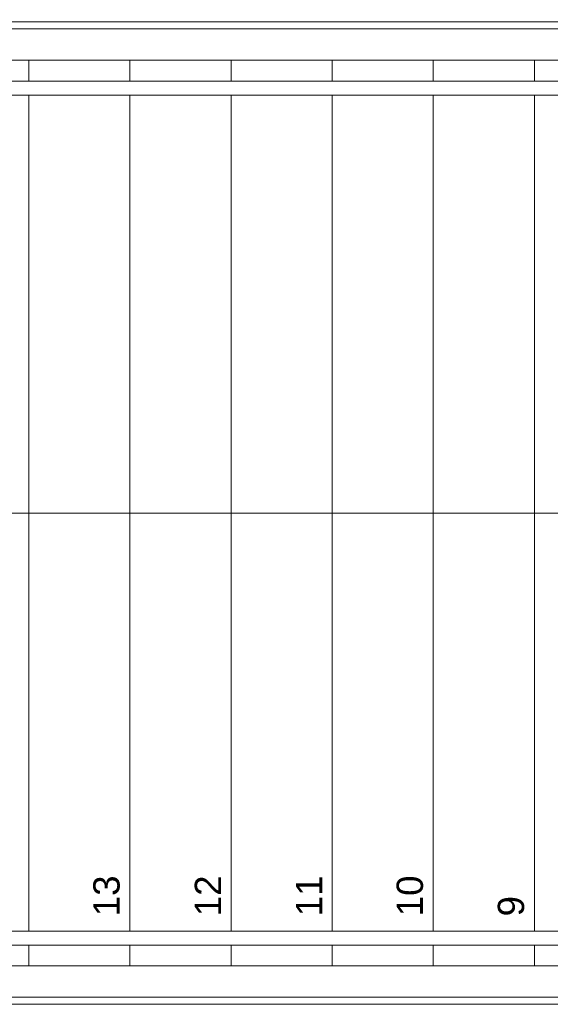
# Model space of a CAD drawing. Header units: metres. Extents: x -180 to 4, y -50 to 6.
# Tile 148 of 256: x -90.98 to -89.46, y -42.96 to -40.13. Entities that reach past the tile are written whole.
import ezdxf

# ---------------------------------------------------------------- set-up
doc = ezdxf.new("R2010")
doc.units = ezdxf.units.M
doc.header["$LTSCALE"] = 0.05
for name, pattern in [('9201', [3, 2, -1]), ('Dash Style-1', [1.999894, 0.999947, -0.999947]), ('ISO-02 Strichlinie', [3.81, 3.048, -0.762]), ('Linienart-1', [2.116328, 1.058164, -1.058164])]:
    doc.linetypes.add(name, pattern=pattern)
for name, color, linetype, lineweight, true_color in [('30 -35 Decken- 2.2 Treppen Außen', 7, 'Continuous', 9, 0x009999), ('30 -36 Dächer- 4 Dachbekleidungen', 7, 'Continuous', 9, 0xccccff), ('70 -72 Beschriftung- 1 Beschriftung allgemein', 7, 'Continuous', 9, 0xff6633)]:
    doc.layers.add(name, color=color, linetype=linetype, lineweight=lineweight, true_color=true_color)
doc.layers.add('Keine', color=7, linetype='Continuous', lineweight=9)
doc.styles.add('Arial', font='arial.ttf')

# ---------------------------------------------------------------- blocks, each defined once
blk = doc.blocks.new('Gruppe')
at = {"color": 255, "linetype": '9201', "lineweight": 5, "transparency": 33554508}
blk.add_wipeout([(-88.631, -40.8649), (-88.4997, -40.247), (-88.631, -40.247)], dxfattribs=at).dxf.layer = '30 -35 Decken- 2.2 Treppen Außen'
blk.add_wipeout([(-88.921, -42.2292), (-88.631, -40.8649), (-88.631, -40.247), (-88.921, -40.247)], dxfattribs=at).dxf.layer = '30 -35 Decken- 2.2 Treppen Außen'
blk.add_wipeout([(-89.211, -42.847), (-89.0523, -42.847), (-88.921, -42.2292), (-88.921, -40.247), (-89.211, -40.247)], dxfattribs=at).dxf.layer = '30 -35 Decken- 2.2 Treppen Außen'
blk.add_wipeout([(-89.211, -40.247), (-89.501, -40.247), (-89.501, -42.847), (-89.211, -42.847)], dxfattribs=at).dxf.layer = '30 -35 Decken- 2.2 Treppen Außen'
blk.add_wipeout([(-89.501, -40.247), (-89.791, -40.247), (-89.791, -42.847), (-89.501, -42.847)], dxfattribs=at).dxf.layer = '30 -35 Decken- 2.2 Treppen Außen'
blk.add_wipeout([(-89.791, -40.247), (-90.081, -40.247), (-90.081, -42.847), (-89.791, -42.847)], dxfattribs=at).dxf.layer = '30 -35 Decken- 2.2 Treppen Außen'
blk.add_wipeout([(-90.081, -40.247), (-90.371, -40.247), (-90.371, -42.847), (-90.081, -42.847)], dxfattribs=at).dxf.layer = '30 -35 Decken- 2.2 Treppen Außen'
blk.add_wipeout([(-90.371, -40.247), (-90.661, -40.247), (-90.661, -42.847), (-90.371, -42.847)], dxfattribs=at).dxf.layer = '30 -35 Decken- 2.2 Treppen Außen'
blk.add_wipeout([(-90.661, -40.247), (-90.951, -40.247), (-90.951, -42.847), (-90.661, -42.847)], dxfattribs=at).dxf.layer = '30 -35 Decken- 2.2 Treppen Außen'
blk = doc.blocks.new('Gruppe-1')
at = {"color": 255, "linetype": '9201', "lineweight": 5, "transparency": 33554508}
blk.add_wipeout([(-90.951, -40.247), (-92.451, -40.247), (-92.451, -42.847), (-90.951, -42.847)], dxfattribs=at).dxf.layer = '30 -35 Decken- 2.2 Treppen Außen'
blk = doc.blocks.new('Gruppe-4')
at = {"layer": '30 -35 Decken- 2.2 Treppen Außen', "linetype": '9201', "lineweight": 9, "transparency": 33554508}
for p, q in [((-90.661, -40.247), (-90.661, -42.847)), ((-90.371, -40.247), (-90.371, -42.847)), ((-90.081, -40.247), (-90.081, -42.847)), ((-89.791, -40.247), (-89.791, -42.847)), ((-89.501, -40.247), (-89.501, -42.847)), ((-89.211, -40.247), (-89.211, -42.847)), ((-89.211, -40.247), (-89.211, -42.847)), ((-88.921, -40.247), (-88.921, -42.2292)), ((-88.631, -40.247), (-88.631, -40.8649))]:
    blk.add_line(p, q, dxfattribs=at)
at = {"layer": '30 -35 Decken- 2.2 Treppen Außen', "linetype": '9201', "lineweight": 9, "transparency": 33554508, "flags": 128}
for points in [[(-90.661, -40.247), (-90.951, -40.247)], [(-90.371, -40.247), (-90.661, -40.247)], [(-90.081, -40.247), (-90.371, -40.247)], [(-89.791, -40.247), (-90.081, -40.247)], [(-89.501, -40.247), (-89.791, -40.247)], [(-89.211, -40.247), (-89.501, -40.247)], [(-88.921, -40.247), (-89.211, -40.247)], [(-88.631, -40.247), (-88.921, -40.247)], [(-88.4997, -40.247), (-88.631, -40.247)], [(-90.661, -42.847), (-90.951, -42.847)], [(-90.371, -42.847), (-90.661, -42.847)], [(-90.081, -42.847), (-90.371, -42.847)], [(-89.791, -42.847), (-90.081, -42.847)], [(-89.501, -42.847), (-89.791, -42.847)], [(-89.211, -42.847), (-89.501, -42.847)], [(-89.211, -42.847), (-89.0523, -42.847)]]:
    blk.add_lwpolyline(points, dxfattribs=at)
blk = doc.blocks.new('Gruppe-5')
at = {"layer": '30 -35 Decken- 2.2 Treppen Außen', "linetype": '9201', "lineweight": 9, "transparency": 33554508}
blk.add_line((-90.951, -40.247), (-90.951, -42.847), dxfattribs=at)
at = {"layer": '30 -35 Decken- 2.2 Treppen Außen', "linetype": '9201', "lineweight": 9, "transparency": 33554508, "flags": 128}
for points in [[(-90.951, -40.247), (-92.451, -40.247)], [(-90.951, -42.847), (-92.451, -42.847)]]:
    blk.add_lwpolyline(points, dxfattribs=at)
blk = doc.blocks.new('Gruppe-9')
at = {"layer": '30 -35 Decken- 2.2 Treppen Außen', "linetype": 'ISO-02 Strichlinie', "lineweight": 9, "transparency": 33554508, "flags": 128}
blk.add_lwpolyline([(-88.776, -41.547), (-96.221, -41.547)], dxfattribs=at)
blk = doc.blocks.new('Gruppe-11')
at = {"layer": '30 -35 Decken- 2.2 Treppen Außen', "linetype": 'Dash Style-1', "lineweight": 9, "transparency": 33554508, "flags": 128}
for points in [[(-88.4763, -40.137), (-96.221, -40.137), (-96.221, -40.247), (-88.4997, -40.247)], [(-89.0523, -42.847), (-96.221, -42.847), (-96.221, -42.957), (-89.0757, -42.957)]]:
    blk.add_lwpolyline(points, dxfattribs=at)
blk = doc.blocks.new('Gruppe-13')
at = {"color": 255, "linetype": 'Linienart-1'}
blk.add_wipeout([(-89.0396, -42.787), (-96.221, -42.787), (-96.221, -42.747), (-89.0311, -42.747)], dxfattribs=at).dxf.layer = '30 -35 Decken- 2.2 Treppen Außen'
at = {"layer": '30 -35 Decken- 2.2 Treppen Außen', "linetype": 'Linienart-1', "flags": 128}
blk.add_lwpolyline([(-89.0396, -42.787), (-96.221, -42.787), (-96.221, -42.747), (-89.0311, -42.747)], dxfattribs=at)
blk = doc.blocks.new('Gruppe-15')
at = {"color": 255, "linetype": 'Linienart-1'}
blk.add_wipeout([(-89.0715, -42.937), (-96.221, -42.937), (-96.221, -42.847), (-89.0523, -42.847)], dxfattribs=at).dxf.layer = '30 -35 Decken- 2.2 Treppen Außen'
at = {"layer": '30 -35 Decken- 2.2 Treppen Außen', "linetype": 'Linienart-1', "flags": 128}
blk.add_lwpolyline([(-89.0715, -42.937), (-96.221, -42.937), (-96.221, -42.847), (-89.0523, -42.847)], dxfattribs=at)
blk = doc.blocks.new('Gruppe-17')
at = {"color": 255, "linetype": 'Linienart-1'}
blk.add_wipeout([(-88.5124, -40.307), (-96.221, -40.307), (-96.221, -40.347), (-88.5209, -40.347)], dxfattribs=at).dxf.layer = '30 -35 Decken- 2.2 Treppen Außen'
at = {"layer": '30 -35 Decken- 2.2 Treppen Außen', "linetype": 'Linienart-1', "flags": 128}
blk.add_lwpolyline([(-88.5124, -40.307), (-96.221, -40.307), (-96.221, -40.347), (-88.5209, -40.347)], dxfattribs=at)
blk = doc.blocks.new('Gruppe-19')
at = {"color": 255, "linetype": 'Linienart-1'}
blk.add_wipeout([(-88.4805, -40.157), (-96.221, -40.157), (-96.221, -40.247), (-88.4997, -40.247)], dxfattribs=at).dxf.layer = '30 -35 Decken- 2.2 Treppen Außen'
at = {"layer": '30 -35 Decken- 2.2 Treppen Außen', "linetype": 'Linienart-1', "flags": 128}
blk.add_lwpolyline([(-88.4805, -40.157), (-96.221, -40.157), (-96.221, -40.247), (-88.4997, -40.247)], dxfattribs=at)
blk = doc.blocks.new('Gruppe-25')
at = {"layer": '30 -35 Decken- 2.2 Treppen Außen', "attachment_point": 9, "rotation": 90.001, "line_spacing_factor": 0.973705, "style": 'Arial'}
for s, insert, char_height in [('13', (-90.6895, -42.5872), 0.07552), ('12', (-90.3995, -42.5872), 0.07552), ('11', (-90.1095, -42.5872), 0.07552), ('10', (-89.8195, -42.5872), 0.07552), ('9', (-89.5295, -42.6461), 0.0755)]:
    blk.add_mtext(s, dxfattribs=dict(at, insert=insert, char_height=char_height))
blk = doc.blocks.new('Gruppe-26')
at = {"layer": '30 -35 Decken- 2.2 Treppen Außen', "transparency": 33554508}
blk.add_blockref('Gruppe', (0, 0), dxfattribs=at)
blk.add_blockref('Gruppe-1', (0, 0), dxfattribs=at)
for name in ['Gruppe-11', 'Gruppe-5', 'Gruppe-4', 'Gruppe-9']:
    blk.add_blockref(name, (0, 0), dxfattribs=at)
at = {"layer": '30 -35 Decken- 2.2 Treppen Außen'}
blk.add_blockref('Gruppe-25', (0, 0), dxfattribs=at)
for name in ['Gruppe-19', 'Gruppe-17', 'Gruppe-13', 'Gruppe-15']:
    blk.add_blockref(name, (0, 0), dxfattribs=at)
blk = doc.blocks.new('Gruppe-27')
at = {"layer": '30 -35 Decken- 2.2 Treppen Außen', "color": 7, "transparency": 33554687}
blk.add_blockref('Gruppe-26', (0, 0), dxfattribs=at)
blk = doc.blocks.new('Gruppe-28')
at = {"layer": '30 -35 Decken- 2.2 Treppen Außen', "color": 7, "transparency": 33554687}
blk.add_blockref('Gruppe-27', (0, 0), dxfattribs=at)
at = {"layer": '30 -35 Decken- 2.2 Treppen Außen', "color": 0, "flags": 1}
for tag in ['prm0_value', 'prm1_value', 'prm2_value', 'prm3_value', 'prm4_value', 'prm5_value', 'prm6_value', 'prm7_value', 'prm8_value', 'IFC_UUID', 'instanceID', 'prm0_name', 'prm0_type', 'prm1_name', 'prm1_type', 'prm2_name', 'prm2_type', 'prm3_name', 'prm3_type', 'prm4_name', 'prm4_type', 'prm5_name', 'prm5_type', 'prm6_name', 'prm6_type', 'prm7_name', 'prm7_type', 'prm8_name', 'prm8_type']:
    blk.add_attdef(tag, (-96.3677, -42.957), '', height=0.00018, dxfattribs=at)
blk = doc.blocks.new('_00-EG_Tragwerk (2D)')
at = {"layer": '30 -35 Decken- 2.2 Treppen Außen', "transparency": 33554687}
blk.add_blockref('Gruppe-28', (0, 0), dxfattribs=at)
blk = doc.blocks.new('Gruppe-174')
at = {"color": 255, "lineweight": 5}
blk.add_wipeout([(-89.211, -40.247), (-89.501, -40.247), (-89.501, -42.847), (-89.211, -42.847)], dxfattribs=at).dxf.layer = '30 -35 Decken- 2.2 Treppen Außen'
blk.add_wipeout([(-89.501, -40.247), (-89.791, -40.247), (-89.791, -42.847), (-89.501, -42.847)], dxfattribs=at).dxf.layer = '30 -35 Decken- 2.2 Treppen Außen'
blk.add_wipeout([(-89.791, -40.247), (-90.081, -40.247), (-90.081, -42.847), (-89.791, -42.847)], dxfattribs=at).dxf.layer = '30 -35 Decken- 2.2 Treppen Außen'
blk.add_wipeout([(-90.081, -40.247), (-90.371, -40.247), (-90.371, -42.847), (-90.081, -42.847)], dxfattribs=at).dxf.layer = '30 -35 Decken- 2.2 Treppen Außen'
blk.add_wipeout([(-90.371, -40.247), (-90.661, -40.247), (-90.661, -42.847), (-90.371, -42.847)], dxfattribs=at).dxf.layer = '30 -35 Decken- 2.2 Treppen Außen'
blk.add_wipeout([(-90.661, -40.247), (-90.951, -40.247), (-90.951, -42.847), (-90.661, -42.847)], dxfattribs=at).dxf.layer = '30 -35 Decken- 2.2 Treppen Außen'
blk = doc.blocks.new('Gruppe-175')
at = {"color": 255, "lineweight": 5}
blk.add_wipeout([(-90.951, -40.247), (-92.451, -40.247), (-92.451, -42.847), (-90.951, -42.847)], dxfattribs=at).dxf.layer = '30 -35 Decken- 2.2 Treppen Außen'
blk = doc.blocks.new('Gruppe-177')
at = {"layer": '30 -35 Decken- 2.2 Treppen Außen'}
for p, q in [((-90.661, -40.247), (-90.661, -42.847)), ((-90.371, -40.247), (-90.371, -42.847)), ((-90.081, -40.247), (-90.081, -42.847)), ((-89.791, -40.247), (-89.791, -42.847)), ((-89.501, -40.247), (-89.501, -42.847))]:
    blk.add_line(p, q, dxfattribs=at)
at = {"layer": '30 -35 Decken- 2.2 Treppen Außen', "flags": 128}
for points in [[(-90.661, -40.247), (-90.951, -40.247)], [(-90.371, -40.247), (-90.661, -40.247)], [(-90.081, -40.247), (-90.371, -40.247)], [(-89.791, -40.247), (-90.081, -40.247)], [(-89.501, -40.247), (-89.791, -40.247)], [(-89.211, -40.247), (-89.501, -40.247)], [(-90.661, -42.847), (-90.951, -42.847)], [(-90.371, -42.847), (-90.661, -42.847)], [(-90.081, -42.847), (-90.371, -42.847)], [(-89.791, -42.847), (-90.081, -42.847)], [(-89.501, -42.847), (-89.791, -42.847)], [(-89.211, -42.847), (-89.501, -42.847)]]:
    blk.add_lwpolyline(points, dxfattribs=at)
blk = doc.blocks.new('Gruppe-178')
at = {"layer": '30 -35 Decken- 2.2 Treppen Außen'}
blk.add_line((-90.951, -40.247), (-90.951, -42.847), dxfattribs=at)
at = {"layer": '30 -35 Decken- 2.2 Treppen Außen', "flags": 128}
for points in [[(-90.951, -40.247), (-92.451, -40.247)], [(-90.951, -42.847), (-92.451, -42.847)]]:
    blk.add_lwpolyline(points, dxfattribs=at)
blk = doc.blocks.new('Gruppe-180')
at = {"layer": '30 -35 Decken- 2.2 Treppen Außen', "flags": 128}
blk.add_lwpolyline([(-87.181, -41.547), (-96.221, -41.547)], dxfattribs=at)
blk = doc.blocks.new('Gruppe-181')
at = {"color": 255}
for points in [[(-96.221, -40.247), (-87.181, -40.247), (-87.181, -40.137), (-96.221, -40.137)], [(-96.221, -42.957), (-87.181, -42.957), (-87.181, -42.847), (-96.221, -42.847)]]:
    blk.add_wipeout(points, dxfattribs=at).dxf.layer = '30 -35 Decken- 2.2 Treppen Außen'
at = {"layer": '30 -35 Decken- 2.2 Treppen Außen', "flags": 128}
for points in [[(-96.221, -40.247), (-87.181, -40.247), (-87.181, -40.137), (-96.221, -40.137)], [(-96.221, -42.957), (-87.181, -42.957), (-87.181, -42.847), (-96.221, -42.847)]]:
    blk.add_lwpolyline(points, close=True, dxfattribs=at)
blk = doc.blocks.new('Gruppe-182')
at = {"color": 255}
blk.add_wipeout([(-87.181, -42.747), (-96.221, -42.747), (-96.221, -42.787), (-87.181, -42.787)], dxfattribs=at).dxf.layer = '30 -35 Decken- 2.2 Treppen Außen'
at = {"layer": '30 -35 Decken- 2.2 Treppen Außen', "flags": 128}
blk.add_lwpolyline([(-87.181, -42.747), (-96.221, -42.747), (-96.221, -42.787), (-87.181, -42.787)], close=True, dxfattribs=at)
blk = doc.blocks.new('Gruppe-183')
at = {"color": 255}
blk.add_wipeout([(-87.181, -42.847), (-96.221, -42.847), (-96.221, -42.937), (-87.181, -42.937)], dxfattribs=at).dxf.layer = '30 -35 Decken- 2.2 Treppen Außen'
at = {"layer": '30 -35 Decken- 2.2 Treppen Außen', "flags": 128}
blk.add_lwpolyline([(-87.181, -42.847), (-96.221, -42.847), (-96.221, -42.937), (-87.181, -42.937)], close=True, dxfattribs=at)
blk = doc.blocks.new('Gruppe-184')
at = {"color": 255}
blk.add_wipeout([(-87.181, -40.347), (-96.221, -40.347), (-96.221, -40.307), (-87.181, -40.307)], dxfattribs=at).dxf.layer = '30 -35 Decken- 2.2 Treppen Außen'
at = {"layer": '30 -35 Decken- 2.2 Treppen Außen', "flags": 128}
blk.add_lwpolyline([(-87.181, -40.347), (-96.221, -40.347), (-96.221, -40.307), (-87.181, -40.307)], close=True, dxfattribs=at)
blk = doc.blocks.new('Gruppe-185')
at = {"color": 255}
blk.add_wipeout([(-87.181, -40.247), (-96.221, -40.247), (-96.221, -40.157), (-87.181, -40.157)], dxfattribs=at).dxf.layer = '30 -35 Decken- 2.2 Treppen Außen'
at = {"layer": '30 -35 Decken- 2.2 Treppen Außen', "flags": 128}
blk.add_lwpolyline([(-87.181, -40.247), (-96.221, -40.247), (-96.221, -40.157), (-87.181, -40.157)], close=True, dxfattribs=at)
blk = doc.blocks.new('Gruppe-188')
at = {"layer": '30 -35 Decken- 2.2 Treppen Außen', "attachment_point": 9, "rotation": 90.001, "line_spacing_factor": 0.973705, "style": 'Arial'}
for s, insert, char_height in [('13', (-90.6895, -42.5872), 0.07552), ('12', (-90.3995, -42.5872), 0.07552), ('11', (-90.1095, -42.5872), 0.07552), ('10', (-89.8195, -42.5872), 0.07552), ('9', (-89.5295, -42.6461), 0.0755)]:
    blk.add_mtext(s, dxfattribs=dict(at, insert=insert, char_height=char_height))
blk = doc.blocks.new('Gruppe-189')
at = {"layer": '30 -35 Decken- 2.2 Treppen Außen'}
blk.add_blockref('Gruppe-174', (0, 0), dxfattribs=at)
blk.add_blockref('Gruppe-175', (0, 0), dxfattribs=at)
for name in ['Gruppe-178', 'Gruppe-177', 'Gruppe-180']:
    blk.add_blockref(name, (0, 0), dxfattribs=at)
blk.add_blockref('Gruppe-181', (0, 0), dxfattribs=at)
for name in ['Gruppe-185', 'Gruppe-184', 'Gruppe-188', 'Gruppe-182', 'Gruppe-183']:
    blk.add_blockref(name, (0, 0), dxfattribs=at)
blk = doc.blocks.new('Gruppe-190')
at = {"layer": '30 -35 Decken- 2.2 Treppen Außen', "color": 7, "transparency": 33554687}
blk.add_blockref('Gruppe-189', (0, 0), dxfattribs=at)
blk = doc.blocks.new('Gruppe-191')
at = {"layer": '30 -35 Decken- 2.2 Treppen Außen', "color": 7, "transparency": 33554687}
blk.add_blockref('Gruppe-190', (0, 0), dxfattribs=at)
at = {"layer": '30 -35 Decken- 2.2 Treppen Außen', "color": 0, "flags": 1}
for tag in ['IFC_UUID', 'instanceID']:
    blk.add_attdef(tag, (-96.3677, -42.957), '', height=0.00018, dxfattribs=at)
blk = doc.blocks.new('_01-OG1_Tragwerk (2D)')
at = {"layer": '30 -35 Decken- 2.2 Treppen Außen', "transparency": 33554687}
blk.add_blockref('Gruppe-191', (0, 0), dxfattribs=at)
blk = doc.blocks.new('Gruppe-7859')
at = {"color": 255}
blk.add_wipeout([(-96.221, -40.307), (-96.571, -40.307), (-96.571, -39.702), (-75.091, -39.702), (-75.091, -39.662), (-96.611, -39.662), (-96.611, -40.347), (-96.221, -40.347)], dxfattribs=at).dxf.layer = '30 -36 Dächer- 4 Dachbekleidungen'
blk.add_wipeout([(-96.221, -40.157), (-96.421, -40.157), (-96.421, -39.852), (-75.091, -39.852), (-75.091, -39.762), (-96.511, -39.762), (-96.511, -40.247), (-96.221, -40.247)], dxfattribs=at).dxf.layer = '30 -36 Dächer- 4 Dachbekleidungen'
blk = doc.blocks.new('Gruppe-8924')
at = {"color": 255, "lineweight": 5}
blk.add_wipeout([(-89.211, -40.247), (-89.501, -40.247), (-89.501, -42.847), (-89.211, -42.847)], dxfattribs=at).dxf.layer = '30 -35 Decken- 2.2 Treppen Außen'
blk.add_wipeout([(-89.501, -40.247), (-89.791, -40.247), (-89.791, -42.847), (-89.501, -42.847)], dxfattribs=at).dxf.layer = '30 -35 Decken- 2.2 Treppen Außen'
blk.add_wipeout([(-89.791, -40.247), (-90.081, -40.247), (-90.081, -42.847), (-89.791, -42.847)], dxfattribs=at).dxf.layer = '30 -35 Decken- 2.2 Treppen Außen'
blk.add_wipeout([(-90.081, -40.247), (-90.371, -40.247), (-90.371, -42.847), (-90.081, -42.847)], dxfattribs=at).dxf.layer = '30 -35 Decken- 2.2 Treppen Außen'
blk.add_wipeout([(-90.371, -40.247), (-90.661, -40.247), (-90.661, -42.847), (-90.371, -42.847)], dxfattribs=at).dxf.layer = '30 -35 Decken- 2.2 Treppen Außen'
blk.add_wipeout([(-90.661, -40.247), (-90.951, -40.247), (-90.951, -42.847), (-90.661, -42.847)], dxfattribs=at).dxf.layer = '30 -35 Decken- 2.2 Treppen Außen'
blk = doc.blocks.new('Gruppe-8925')
at = {"color": 255, "lineweight": 5}
blk.add_wipeout([(-90.951, -40.247), (-92.451, -40.247), (-92.451, -42.847), (-90.951, -42.847)], dxfattribs=at).dxf.layer = '30 -35 Decken- 2.2 Treppen Außen'
blk = doc.blocks.new('Gruppe-8927')
at = {"layer": '30 -35 Decken- 2.2 Treppen Außen', "color": 7}
for p, q in [((-90.661, -40.247), (-90.661, -42.847)), ((-90.371, -40.247), (-90.371, -42.847)), ((-90.081, -40.247), (-90.081, -42.847)), ((-89.791, -40.247), (-89.791, -42.847)), ((-89.501, -40.247), (-89.501, -42.847))]:
    blk.add_line(p, q, dxfattribs=at)
at = {"layer": '30 -35 Decken- 2.2 Treppen Außen', "color": 7, "flags": 128}
for points in [[(-90.661, -40.247), (-90.951, -40.247)], [(-90.371, -40.247), (-90.661, -40.247)], [(-90.081, -40.247), (-90.371, -40.247)], [(-89.791, -40.247), (-90.081, -40.247)], [(-89.501, -40.247), (-89.791, -40.247)], [(-89.211, -40.247), (-89.501, -40.247)], [(-90.661, -42.847), (-90.951, -42.847)], [(-90.371, -42.847), (-90.661, -42.847)], [(-90.081, -42.847), (-90.371, -42.847)], [(-89.791, -42.847), (-90.081, -42.847)], [(-89.501, -42.847), (-89.791, -42.847)], [(-89.211, -42.847), (-89.501, -42.847)]]:
    blk.add_lwpolyline(points, dxfattribs=at)
blk = doc.blocks.new('Gruppe-8928')
at = {"layer": '30 -35 Decken- 2.2 Treppen Außen', "color": 7}
blk.add_line((-90.951, -40.247), (-90.951, -42.847), dxfattribs=at)
at = {"layer": '30 -35 Decken- 2.2 Treppen Außen', "color": 7, "flags": 128}
for points in [[(-90.951, -40.247), (-92.451, -40.247)], [(-90.951, -42.847), (-92.451, -42.847)]]:
    blk.add_lwpolyline(points, dxfattribs=at)
blk = doc.blocks.new('Gruppe-8930')
at = {"layer": '30 -35 Decken- 2.2 Treppen Außen', "color": 7, "flags": 128}
blk.add_lwpolyline([(-87.181, -41.547), (-96.221, -41.547)], dxfattribs=at)
blk = doc.blocks.new('Gruppe-8931')
at = {"color": 255}
for points in [[(-96.221, -40.247), (-87.181, -40.247), (-87.181, -40.137), (-96.221, -40.137)], [(-96.221, -42.957), (-87.181, -42.957), (-87.181, -42.847), (-96.221, -42.847)]]:
    blk.add_wipeout(points, dxfattribs=at).dxf.layer = '30 -35 Decken- 2.2 Treppen Außen'
at = {"layer": '30 -35 Decken- 2.2 Treppen Außen', "color": 7, "flags": 128}
for points in [[(-96.221, -40.247), (-87.181, -40.247), (-87.181, -40.137), (-96.221, -40.137)], [(-96.221, -42.957), (-87.181, -42.957), (-87.181, -42.847), (-96.221, -42.847)]]:
    blk.add_lwpolyline(points, close=True, dxfattribs=at)
blk = doc.blocks.new('Gruppe-8932')
at = {"color": 255}
blk.add_wipeout([(-87.181, -42.747), (-96.221, -42.747), (-96.221, -42.787), (-87.181, -42.787)], dxfattribs=at).dxf.layer = '30 -35 Decken- 2.2 Treppen Außen'
at = {"layer": '30 -35 Decken- 2.2 Treppen Außen', "color": 7, "flags": 128}
blk.add_lwpolyline([(-87.181, -42.747), (-96.221, -42.747), (-96.221, -42.787), (-87.181, -42.787)], close=True, dxfattribs=at)
blk = doc.blocks.new('Gruppe-8933')
at = {"color": 255}
blk.add_wipeout([(-87.181, -42.847), (-96.221, -42.847), (-96.221, -42.937), (-87.181, -42.937)], dxfattribs=at).dxf.layer = '30 -35 Decken- 2.2 Treppen Außen'
at = {"layer": '30 -35 Decken- 2.2 Treppen Außen', "color": 7, "flags": 128}
blk.add_lwpolyline([(-87.181, -42.847), (-96.221, -42.847), (-96.221, -42.937), (-87.181, -42.937)], close=True, dxfattribs=at)
blk = doc.blocks.new('Gruppe-8934')
at = {"color": 255}
blk.add_wipeout([(-87.181, -40.347), (-96.221, -40.347), (-96.221, -40.307), (-87.181, -40.307)], dxfattribs=at).dxf.layer = '30 -35 Decken- 2.2 Treppen Außen'
at = {"layer": '30 -35 Decken- 2.2 Treppen Außen', "color": 7, "flags": 128}
blk.add_lwpolyline([(-87.181, -40.347), (-96.221, -40.347), (-96.221, -40.307), (-87.181, -40.307)], close=True, dxfattribs=at)
blk = doc.blocks.new('Gruppe-8935')
at = {"color": 255}
blk.add_wipeout([(-87.181, -40.247), (-96.221, -40.247), (-96.221, -40.157), (-87.181, -40.157)], dxfattribs=at).dxf.layer = '30 -35 Decken- 2.2 Treppen Außen'
at = {"layer": '30 -35 Decken- 2.2 Treppen Außen', "color": 7, "flags": 128}
blk.add_lwpolyline([(-87.181, -40.247), (-96.221, -40.247), (-96.221, -40.157), (-87.181, -40.157)], close=True, dxfattribs=at)
blk = doc.blocks.new('Gruppe-8938')
at = {"layer": '30 -35 Decken- 2.2 Treppen Außen', "color": 7, "attachment_point": 9, "rotation": 90.001, "line_spacing_factor": 0.973705, "style": 'Arial'}
for s, insert, char_height in [('13', (-90.6895, -42.5872), 0.07552), ('12', (-90.3995, -42.5872), 0.07552), ('11', (-90.1095, -42.5872), 0.07552), ('10', (-89.8195, -42.5872), 0.07552), ('9', (-89.5295, -42.6461), 0.0755)]:
    blk.add_mtext(s, dxfattribs=dict(at, insert=insert, char_height=char_height))
blk = doc.blocks.new('Gruppe-8939')
at = {"layer": '30 -35 Decken- 2.2 Treppen Außen', "color": 7}
blk.add_blockref('Gruppe-8924', (0, 0), dxfattribs=at)
blk.add_blockref('Gruppe-8925', (0, 0), dxfattribs=at)
for name in ['Gruppe-8928', 'Gruppe-8927', 'Gruppe-8930']:
    blk.add_blockref(name, (0, 0), dxfattribs=at)
blk.add_blockref('Gruppe-8931', (0, 0), dxfattribs=at)
for name in ['Gruppe-8935', 'Gruppe-8934', 'Gruppe-8938', 'Gruppe-8932', 'Gruppe-8933']:
    blk.add_blockref(name, (0, 0), dxfattribs=at)
blk = doc.blocks.new('Gruppe-8940')
at = {"layer": '30 -35 Decken- 2.2 Treppen Außen', "color": 7, "transparency": 33554687}
blk.add_blockref('Gruppe-8939', (0, 0), dxfattribs=at)
blk = doc.blocks.new('Gruppe-8941')
at = {"layer": '30 -35 Decken- 2.2 Treppen Außen', "color": 7, "transparency": 33554687}
blk.add_blockref('Gruppe-8940', (0, 0), dxfattribs=at)
at = {"layer": '30 -35 Decken- 2.2 Treppen Außen', "color": 0, "flags": 1}
for tag in ['IFC_UUID', 'instanceID']:
    blk.add_attdef(tag, (-96.3677, -42.957), '', height=0.00018, dxfattribs=at)
blk = doc.blocks.new('Gruppe-8996')
at = {"color": 255, "lineweight": 5}
blk.add_wipeout([(-89.211, -40.247), (-89.501, -40.247), (-89.501, -42.847), (-89.211, -42.847)], dxfattribs=at).dxf.layer = '30 -35 Decken- 2.2 Treppen Außen'
blk.add_wipeout([(-89.501, -40.247), (-89.791, -40.247), (-89.791, -42.847), (-89.501, -42.847)], dxfattribs=at).dxf.layer = '30 -35 Decken- 2.2 Treppen Außen'
blk.add_wipeout([(-89.791, -40.247), (-90.081, -40.247), (-90.081, -42.847), (-89.791, -42.847)], dxfattribs=at).dxf.layer = '30 -35 Decken- 2.2 Treppen Außen'
blk.add_wipeout([(-90.081, -40.247), (-90.371, -40.247), (-90.371, -42.847), (-90.081, -42.847)], dxfattribs=at).dxf.layer = '30 -35 Decken- 2.2 Treppen Außen'
blk.add_wipeout([(-90.371, -40.247), (-90.661, -40.247), (-90.661, -42.847), (-90.371, -42.847)], dxfattribs=at).dxf.layer = '30 -35 Decken- 2.2 Treppen Außen'
blk.add_wipeout([(-90.661, -40.247), (-90.951, -40.247), (-90.951, -42.847), (-90.661, -42.847)], dxfattribs=at).dxf.layer = '30 -35 Decken- 2.2 Treppen Außen'
blk = doc.blocks.new('Gruppe-8997')
at = {"color": 255, "lineweight": 5}
blk.add_wipeout([(-90.951, -40.247), (-92.451, -40.247), (-92.451, -42.847), (-90.951, -42.847)], dxfattribs=at).dxf.layer = '30 -35 Decken- 2.2 Treppen Außen'
blk = doc.blocks.new('Gruppe-8999')
at = {"layer": '30 -35 Decken- 2.2 Treppen Außen', "color": 7}
for p, q in [((-90.661, -40.247), (-90.661, -42.847)), ((-90.371, -40.247), (-90.371, -42.847)), ((-90.081, -40.247), (-90.081, -42.847)), ((-89.791, -40.247), (-89.791, -42.847)), ((-89.501, -40.247), (-89.501, -42.847))]:
    blk.add_line(p, q, dxfattribs=at)
at = {"layer": '30 -35 Decken- 2.2 Treppen Außen', "color": 7, "flags": 128}
for points in [[(-90.661, -40.247), (-90.951, -40.247)], [(-90.371, -40.247), (-90.661, -40.247)], [(-90.081, -40.247), (-90.371, -40.247)], [(-89.791, -40.247), (-90.081, -40.247)], [(-89.501, -40.247), (-89.791, -40.247)], [(-89.211, -40.247), (-89.501, -40.247)], [(-90.661, -42.847), (-90.951, -42.847)], [(-90.371, -42.847), (-90.661, -42.847)], [(-90.081, -42.847), (-90.371, -42.847)], [(-89.791, -42.847), (-90.081, -42.847)], [(-89.501, -42.847), (-89.791, -42.847)], [(-89.211, -42.847), (-89.501, -42.847)]]:
    blk.add_lwpolyline(points, dxfattribs=at)
blk = doc.blocks.new('Gruppe-9000')
at = {"layer": '30 -35 Decken- 2.2 Treppen Außen', "color": 7}
blk.add_line((-90.951, -40.247), (-90.951, -42.847), dxfattribs=at)
at = {"layer": '30 -35 Decken- 2.2 Treppen Außen', "color": 7, "flags": 128}
for points in [[(-90.951, -40.247), (-92.451, -40.247)], [(-90.951, -42.847), (-92.451, -42.847)]]:
    blk.add_lwpolyline(points, dxfattribs=at)
blk = doc.blocks.new('Gruppe-9002')
at = {"layer": '30 -35 Decken- 2.2 Treppen Außen', "color": 7, "flags": 128}
blk.add_lwpolyline([(-87.181, -41.547), (-96.221, -41.547)], dxfattribs=at)
blk = doc.blocks.new('Gruppe-9003')
at = {"color": 255}
for points in [[(-96.221, -40.247), (-87.181, -40.247), (-87.181, -40.137), (-96.221, -40.137)], [(-96.221, -42.957), (-87.181, -42.957), (-87.181, -42.847), (-96.221, -42.847)]]:
    blk.add_wipeout(points, dxfattribs=at).dxf.layer = '30 -35 Decken- 2.2 Treppen Außen'
at = {"layer": '30 -35 Decken- 2.2 Treppen Außen', "color": 7, "flags": 128}
for points in [[(-96.221, -40.247), (-87.181, -40.247), (-87.181, -40.137), (-96.221, -40.137)], [(-96.221, -42.957), (-87.181, -42.957), (-87.181, -42.847), (-96.221, -42.847)]]:
    blk.add_lwpolyline(points, close=True, dxfattribs=at)
blk = doc.blocks.new('Gruppe-9004')
at = {"color": 255}
blk.add_wipeout([(-87.181, -42.747), (-96.221, -42.747), (-96.221, -42.787), (-87.181, -42.787)], dxfattribs=at).dxf.layer = '30 -35 Decken- 2.2 Treppen Außen'
at = {"layer": '30 -35 Decken- 2.2 Treppen Außen', "color": 7, "flags": 128}
blk.add_lwpolyline([(-87.181, -42.747), (-96.221, -42.747), (-96.221, -42.787), (-87.181, -42.787)], close=True, dxfattribs=at)
blk = doc.blocks.new('Gruppe-9005')
at = {"color": 255}
blk.add_wipeout([(-87.181, -42.847), (-96.221, -42.847), (-96.221, -42.937), (-87.181, -42.937)], dxfattribs=at).dxf.layer = '30 -35 Decken- 2.2 Treppen Außen'
at = {"layer": '30 -35 Decken- 2.2 Treppen Außen', "color": 7, "flags": 128}
blk.add_lwpolyline([(-87.181, -42.847), (-96.221, -42.847), (-96.221, -42.937), (-87.181, -42.937)], close=True, dxfattribs=at)
blk = doc.blocks.new('Gruppe-9006')
at = {"color": 255}
blk.add_wipeout([(-87.181, -40.347), (-96.221, -40.347), (-96.221, -40.307), (-87.181, -40.307)], dxfattribs=at).dxf.layer = '30 -35 Decken- 2.2 Treppen Außen'
at = {"layer": '30 -35 Decken- 2.2 Treppen Außen', "color": 7, "flags": 128}
blk.add_lwpolyline([(-87.181, -40.347), (-96.221, -40.347), (-96.221, -40.307), (-87.181, -40.307)], close=True, dxfattribs=at)
blk = doc.blocks.new('Gruppe-9007')
at = {"color": 255}
blk.add_wipeout([(-87.181, -40.247), (-96.221, -40.247), (-96.221, -40.157), (-87.181, -40.157)], dxfattribs=at).dxf.layer = '30 -35 Decken- 2.2 Treppen Außen'
at = {"layer": '30 -35 Decken- 2.2 Treppen Außen', "color": 7, "flags": 128}
blk.add_lwpolyline([(-87.181, -40.247), (-96.221, -40.247), (-96.221, -40.157), (-87.181, -40.157)], close=True, dxfattribs=at)
blk = doc.blocks.new('Gruppe-9010')
at = {"layer": '30 -35 Decken- 2.2 Treppen Außen', "color": 7, "attachment_point": 9, "rotation": 90.001, "line_spacing_factor": 0.973705, "style": 'Arial'}
for s, insert, char_height in [('13', (-90.6895, -42.5872), 0.07552), ('12', (-90.3995, -42.5872), 0.07552), ('11', (-90.1095, -42.5872), 0.07552), ('10', (-89.8195, -42.5872), 0.07552), ('9', (-89.5295, -42.6461), 0.0755)]:
    blk.add_mtext(s, dxfattribs=dict(at, insert=insert, char_height=char_height))
blk = doc.blocks.new('Gruppe-9011')
at = {"layer": '30 -35 Decken- 2.2 Treppen Außen', "color": 7}
blk.add_blockref('Gruppe-8996', (0, 0), dxfattribs=at)
blk.add_blockref('Gruppe-8997', (0, 0), dxfattribs=at)
for name in ['Gruppe-9000', 'Gruppe-8999', 'Gruppe-9002']:
    blk.add_blockref(name, (0, 0), dxfattribs=at)
blk.add_blockref('Gruppe-9003', (0, 0), dxfattribs=at)
for name in ['Gruppe-9007', 'Gruppe-9006', 'Gruppe-9010', 'Gruppe-9004', 'Gruppe-9005']:
    blk.add_blockref(name, (0, 0), dxfattribs=at)
blk = doc.blocks.new('Gruppe-9012')
at = {"layer": '30 -35 Decken- 2.2 Treppen Außen', "color": 7, "transparency": 33554687}
blk.add_blockref('Gruppe-9011', (0, 0), dxfattribs=at)
blk = doc.blocks.new('Gruppe-9013')
at = {"layer": '30 -35 Decken- 2.2 Treppen Außen', "color": 7, "transparency": 33554687}
blk.add_blockref('Gruppe-9012', (0, 0), dxfattribs=at)
at = {"layer": '30 -35 Decken- 2.2 Treppen Außen', "color": 0, "flags": 1}
for tag in ['IFC_UUID', 'instanceID']:
    blk.add_attdef(tag, (-96.3677, -42.957), '', height=0.00018, dxfattribs=at)
blk = doc.blocks.new('_OG3_2D (2D)')
at = {"layer": '70 -72 Beschriftung- 1 Beschriftung allgemein', "color": 7}
blk.add_blockref('Gruppe-7859', (0, 0), dxfattribs=at)
at = {"layer": '30 -35 Decken- 2.2 Treppen Außen', "transparency": 33554687}
blk.add_blockref('Gruppe-8941', (0, 0), dxfattribs=at)
blk.add_blockref('Gruppe-9013', (0, 0), dxfattribs=at)

msp = doc.modelspace()

# ---------------------------------------------------------------- block references
at = {"layer": '30 -35 Decken- 2.2 Treppen Außen', "color": 1}
msp.add_blockref('_00-EG_Tragwerk (2D)', (0, 0), dxfattribs=at)

# ---------------------------------------------------------------- next in the draw order: block references
msp.add_blockref('_01-OG1_Tragwerk (2D)', (0, 0), dxfattribs=at)

# ---------------------------------------------------------------- next in the draw order: block references
at = {"layer": 'Keine', "color": 1}
msp.add_blockref('_OG3_2D (2D)', (0, 0), dxfattribs=at)

doc.saveas('drawing.dxf')
